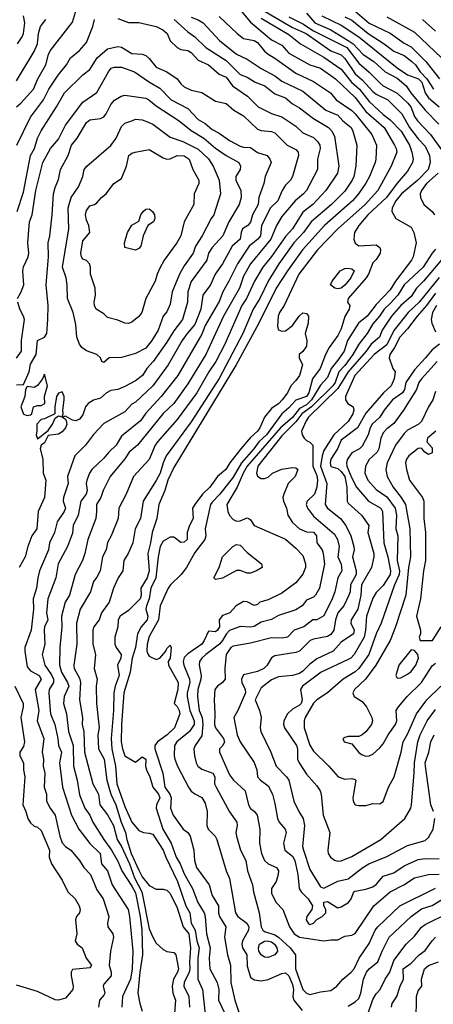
# Model space of a CAD drawing. Header units: metres. Extents: x -46681 to -43747, y -240911 to -237677.
# Tile 164 of 256: x -46425 to -46366, y -239557 to -239416. Entities that reach past the tile are written whole.
import ezdxf

# ---------------------------------------------------------------- set-up
doc = ezdxf.new("R2010")
doc.units = ezdxf.units.M
doc.layers.add('CONTOUR_INDEX', color=1, linetype='Continuous')
doc.layers.add('CONTOUR_INTER', color=3, linetype='Continuous')

msp = doc.modelspace()

# ---------------------------------------------------------------- linework, layer by layer
at = {"layer": 'CONTOUR_INDEX'}
for points, elevation in [([(-46425.48, -239419.52), (-46424.82, -239418.52), (-46424.64, -239418.02), (-46424.45, -239416.52), (-46424.61, -239415.52)], 110), ([(-46396.6, -239415.6), (-46394.04, -239418.02), (-46393.1, -239418.76), (-46391.6, -239419.05), (-46391.1, -239419.33), (-46390.1, -239420.58), (-46389.6, -239420.99), (-46388.6, -239421.55), (-46385.6, -239423.69), (-46383.1, -239424.91), (-46380.67, -239426.52), (-46379.86, -239427.52), (-46377.6, -239429.07), (-46377.1, -239429.55), (-46374.73, -239432.52), (-46374.05, -239434.02), (-46374.14, -239436.02), (-46374.27, -239436.52), (-46375.05, -239438.52), (-46375.6, -239439.49), (-46376.64, -239441.02), (-46377.52, -239442.02), (-46381.49, -239445.52), (-46384.65, -239449.02), (-46386.79, -239452.02), (-46388.42, -239454.52), (-46390.9, -239459.52), (-46394.15, -239465.52), (-46403.1, -239480.23), (-46403.94, -239482.02), (-46404.4, -239483.52), (-46405.23, -239485.52), (-46405.51, -239487.52), (-46406.18, -239489.52), (-46406.41, -239491.02), (-46406.82, -239492.52), (-46406.61, -239495.02), (-46406.89, -239496.02), (-46407.79, -239497.52), (-46407.77, -239498.52), (-46407.93, -239499.02), (-46409.6, -239500.68), (-46410.75, -239501.52), (-46411.06, -239502.02), (-46411.1, -239503.04), (-46411.54, -239504.52), (-46411.52, -239505.52), (-46411.35, -239506.02), (-46410.61, -239507.02), (-46410.69, -239507.52), (-46411.17, -239508.52), (-46410.94, -239510.02), (-46411.5, -239511.52), (-46411.69, -239512.52), (-46411.72, -239515.02), (-46412.05, -239519.02), (-46411.96, -239520.52), (-46411.44, -239523.02), (-46411.25, -239525.52), (-46410.1, -239528.78), (-46409.1, -239531.02), (-46408.1, -239532.2), (-46407.42, -239532.52), (-46406.6, -239532.58), (-46406.1, -239532.75), (-46404.6, -239535.02), (-46404.25, -239536.02), (-46402.56, -239539.52), (-46401.35, -239543.02), (-46400.8, -239544.02), (-46400.6, -239545.52), (-46400.04, -239546.52), (-46399.78, -239548.02), (-46399.44, -239549.02), (-46399.67, -239550.52), (-46399.67, -239553.52), (-46399, -239555.02), (-46398.59, -239558.52)], 110), ([(-46384.1, -239415.11), (-46382.89, -239416.52), (-46380.6, -239417.52), (-46378.1, -239419.04), (-46377.42, -239419.52), (-46375.98, -239421.02), (-46374.44, -239422.02), (-46372.81, -239423.52), (-46371.1, -239424.44), (-46369.79, -239425.52), (-46369.16, -239426.52), (-46367.1, -239429.01), (-46365.15, -239431.02)], 105), ([(-46367.49, -239416.02), (-46365.6, -239417.68)], 100), ([(-46425.47, -239456.02), (-46424.93, -239455.02), (-46424.58, -239454.02), (-46424.7, -239452.02), (-46424.6, -239451.47), (-46423.94, -239450.02), (-46423.84, -239449.52), (-46424.01, -239448.02), (-46423.76, -239445.02), (-46423.36, -239444.02), (-46422.86, -239440.52), (-46421.84, -239436.52), (-46420.77, -239434.52), (-46419.6, -239433.17), (-46418.6, -239431.16), (-46416.1, -239427.88), (-46414.1, -239426.47), (-46412.46, -239423.52), (-46412.06, -239423.02)], 115), ([(-46412.06, -239423.02), (-46411.6, -239422.83), (-46410.6, -239422.83), (-46408.7, -239423.52), (-46406.58, -239425.02), (-46405.1, -239425.86), (-46403.45, -239427.52), (-46401.1, -239428.79), (-46399.6, -239430.35), (-46398.6, -239430.94), (-46397.6, -239431.79), (-46396.6, -239432.29), (-46395.1, -239433.36), (-46393.6, -239434.15), (-46393.1, -239434.31), (-46392.1, -239434.36), (-46391.1, -239435.08), (-46389.71, -239435.52), (-46389.33, -239436.02), (-46389.17, -239436.52), (-46390, -239438.52), (-46390.21, -239439.52), (-46390.89, -239441.52), (-46391.02, -239442.52), (-46391.8, -239444.02), (-46392.1, -239445.05), (-46392.5, -239445.52), (-46393.23, -239446.02), (-46393.44, -239446.52), (-46393.58, -239447.52), (-46394.75, -239448.52), (-46396.11, -239451.02), (-46397.17, -239452.52), (-46397.82, -239454.02), (-46398.95, -239455.52), (-46399.24, -239457.52), (-46400.1, -239459.74), (-46401.2, -239461.02), (-46401.89, -239462.02), (-46403.89, -239465.52), (-46406.1, -239468.5), (-46408.6, -239470.86), (-46409.1, -239471.15), (-46410.1, -239472.24), (-46413.1, -239473.91), (-46414.6, -239475.47), (-46415.76, -239477.02), (-46417.25, -239478.52), (-46418.32, -239481.52), (-46418.22, -239482.52), (-46418.87, -239484.52), (-46418.93, -239485.02), (-46418.62, -239486.02), (-46418.78, -239486.52), (-46419.82, -239488.02), (-46420.2, -239489.52), (-46420.88, -239491.02), (-46421.03, -239492.02), (-46422.31, -239495.02), (-46422.58, -239496.02), (-46422.76, -239497.52), (-46423.22, -239499.02), (-46423.2, -239500.52), (-46423.51, -239503.52), (-46424.42, -239506.02), (-46424.45, -239506.52), (-46424.1, -239508.79), (-46423.6, -239509.33), (-46422.38, -239510.02), (-46422.07, -239510.52), (-46422.95, -239512.02), (-46422.41, -239515.02), (-46422.65, -239516.52), (-46421.7, -239519.02), (-46421.95, -239521.02), (-46421.75, -239522.02), (-46421.81, -239523.02), (-46421.55, -239524.02), (-46421.66, -239526.02), (-46421.32, -239527.02), (-46421.32, -239528.02), (-46420.8, -239529.02), (-46420.09, -239530.02), (-46419.43, -239533.02), (-46419.1, -239534.01), (-46418.6, -239534.52), (-46417.83, -239535.02), (-46416.59, -239536.52), (-46415.99, -239537.52), (-46415, -239538.52), (-46414.1, -239540.71), (-46413.22, -239542.02), (-46412.41, -239544.52), (-46412.61, -239545.52), (-46412.53, -239546.02), (-46411.84, -239547.02), (-46411.72, -239547.52), (-46412.18, -239549.52), (-46412.33, -239551.52), (-46412.06, -239552.52), (-46412.06, -239553.02), (-46413.1, -239554.24), (-46413.21, -239554.52), (-46412.99, -239555.52), (-46413.1, -239555.83), (-46413.71, -239556.52), (-46413.89, -239557.52)], 115), ([(-46363.96, -239449.52), (-46367.33, -239453.52), (-46368.32, -239454.52), (-46369.1, -239455.73), (-46370.6, -239457), (-46371.93, -239458.52), (-46373.25, -239460.52), (-46373.62, -239461.52), (-46374.82, -239462.52), (-46375.52, -239463.52), (-46378.13, -239466.52), (-46379.6, -239468.89), (-46383.78, -239473.02), (-46384.15, -239473.52), (-46384.78, -239475.02), (-46384.71, -239475.52), (-46384.44, -239476.02), (-46384.1, -239476.36), (-46383.6, -239476.57), (-46383.2, -239477.02), (-46383.18, -239480.02), (-46382.6, -239481.34), (-46382.5, -239482.02), (-46382.59, -239483.02), (-46382.96, -239484.02), (-46383.99, -239485.02), (-46384.14, -239485.52), (-46383.96, -239486.02), (-46383.1, -239487.2), (-46380.1, -239489.76), (-46379.67, -239490.52), (-46379.41, -239491.52), (-46379.59, -239493.02), (-46379.1, -239494.08), (-46379.05, -239495.02), (-46379.61, -239496.02), (-46380.04, -239498.02), (-46380.42, -239499.02), (-46381.6, -239501.47), (-46382.6, -239502.02), (-46383.19, -239502.02), (-46384.46, -239503.02), (-46385.87, -239503.52), (-46386.83, -239504.52), (-46387.6, -239504.68), (-46389.1, -239504.6), (-46392.1, -239505.4), (-46394.6, -239505.79), (-46394.94, -239506.02), (-46395.58, -239507.02), (-46395.77, -239509.02), (-46395.75, -239510.52), (-46396.13, -239511.02), (-46396.85, -239511.52), (-46397.2, -239512.02), (-46397.31, -239513.52), (-46397.2, -239515.52), (-46397.28, -239517.02), (-46397.14, -239517.52), (-46395.98, -239519.02), (-46395.85, -239519.52), (-46396.08, -239520.02), (-46396.54, -239520.52), (-46396.57, -239521.02), (-46395.1, -239524.25), (-46394.52, -239525.02), (-46392.85, -239526.52), (-46392.39, -239528.52), (-46392.1, -239529.08), (-46391.53, -239529.52), (-46391.17, -239530.02), (-46390.76, -239532.02), (-46390.81, -239534.02), (-46390.53, -239535.52), (-46390.08, -239536.52), (-46389.6, -239537.01), (-46388.39, -239537.52), (-46388.12, -239538.02), (-46388.14, -239538.52), (-46388.44, -239539.52), (-46389.09, -239540.52), (-46389.1, -239541.23), (-46388.45, -239542.52), (-46387.48, -239543.52), (-46386.5, -239546.02), (-46385.83, -239547.02), (-46385.1, -239547.48), (-46381.6, -239548.02), (-46380.6, -239547.87), (-46379.6, -239547.9), (-46378.6, -239547.38), (-46377.6, -239547.22), (-46377.1, -239546.97), (-46374.45, -239543.02), (-46372.1, -239541.01), (-46370.13, -239540.02), (-46368.6, -239538.99), (-46366.6, -239538.51), (-46365.1, -239538.46)], 105), ([(-46425.6, -239464.54), (-46424.92, -239463.52), (-46424.9, -239462.02), (-46424.49, -239459.02), (-46424.6, -239458.52), (-46425.12, -239457.52), (-46425.44, -239456.52)], 115), ([(-46365.6, -239469.33), (-46365.97, -239470.52), (-46366.63, -239471.52), (-46367.6, -239473.62), (-46368.1, -239474.05), (-46369.6, -239474.84), (-46370.1, -239475.32), (-46371.36, -239477.02), (-46372.52, -239479.52), (-46372.73, -239480.52), (-46372.55, -239481.52), (-46371.68, -239483.02), (-46370.52, -239484.52), (-46369.93, -239485.52), (-46369.29, -239489.02), (-46369.2, -239493.02), (-46369.5, -239494.52), (-46369.85, -239498.52), (-46371.33, -239503.02), (-46372.1, -239505.02), (-46374.16, -239508.52), (-46375.64, -239510.52), (-46377.19, -239512.02), (-46377.45, -239512.52), (-46377.28, -239513.02), (-46376.1, -239513.75), (-46375.51, -239514.52), (-46374.72, -239516.02), (-46374.64, -239516.52), (-46374.76, -239517.02), (-46375.6, -239518.08), (-46376.1, -239518.5), (-46376.6, -239518.75), (-46378.1, -239518.75), (-46378.6, -239518.89), (-46378.9, -239519.02), (-46378.71, -239519.52), (-46377.6, -239519.81), (-46376.6, -239521.05), (-46376.1, -239521.39), (-46375.6, -239521.55), (-46375.1, -239521.53), (-46374.6, -239521.29), (-46373.6, -239520.37), (-46373.1, -239519.82), (-46372.39, -239518.52), (-46371.32, -239517.02), (-46371.16, -239516.52), (-46371.24, -239515.02), (-46370.93, -239514.52), (-46369.66, -239513.02), (-46367.64, -239511.02), (-46366.1, -239508.65), (-46365.6, -239508.25)], 100), ([(-46368.39, -239559.52), (-46368.33, -239556.02), (-46368.1, -239555.2), (-46367.56, -239554.52), (-46367.6, -239553.52), (-46367.18, -239552.02), (-46366.6, -239551.56), (-46365.2, -239551.02)], 110)]:
    msp.add_lwpolyline(points, dxfattribs=dict(at, elevation=elevation))
at = {"layer": 'CONTOUR_INTER'}
for points, elevation in [([(-46425.61, -239428.52), (-46424.98, -239428.02), (-46423.2, -239426.02), (-46422.57, -239424.52), (-46421.44, -239422.52), (-46421.06, -239421.02), (-46420.78, -239420.52), (-46417.6, -239416.39), (-46416.88, -239414.02)], 112), ([(-46393.6, -239414.65), (-46392.1, -239416.42), (-46389.1, -239418.95), (-46387.6, -239419.71), (-46386.6, -239420.83), (-46383.6, -239422.54), (-46382.09, -239423.02), (-46379.93, -239424.52), (-46377.1, -239427.2), (-46375.6, -239429.19), (-46372.97, -239431.52), (-46371.46, -239434.02), (-46371.23, -239434.52), (-46371.17, -239435.02), (-46371.96, -239437.02), (-46373.89, -239440.52), (-46375.67, -239442.52), (-46379.61, -239446.02), (-46382.52, -239449.02), (-46385.18, -239452.52), (-46387.3, -239457.02), (-46387.97, -239458.02), (-46388.15, -239458.52), (-46388.24, -239460.02), (-46388.1, -239460.47), (-46387.6, -239460.69), (-46387.1, -239460.63), (-46386.1, -239459.89), (-46385.14, -239458.52), (-46384.6, -239458.07), (-46384.1, -239458.13), (-46383.8, -239458.52), (-46383.86, -239459.52), (-46384.28, -239461.02), (-46384.05, -239462.02), (-46384.1, -239462.85), (-46384.6, -239463.61), (-46385.14, -239464.02), (-46385.15, -239464.52), (-46384.68, -239465.52), (-46385.11, -239467.02), (-46385.6, -239467.75), (-46386.33, -239468.52), (-46386.83, -239469.52), (-46387.55, -239470.52), (-46388.03, -239471.02), (-46389.1, -239471.76), (-46390.1, -239473.02), (-46390.76, -239474.52), (-46391.1, -239475.01), (-46392.1, -239475.9), (-46393.49, -239477.52), (-46395.06, -239479.52), (-46395.65, -239480.52), (-46396.82, -239481.52), (-46397.95, -239483.02), (-46398.96, -239484.02), (-46400.1, -239485.52), (-46400.43, -239486.02), (-46400.33, -239487.52), (-46400.86, -239488.52), (-46401.18, -239489.52), (-46401.16, -239490.52), (-46401.6, -239490.91), (-46402.1, -239490.94), (-46403.1, -239490.2), (-46403.6, -239490.17), (-46404.6, -239490.75), (-46405.03, -239491.52), (-46405.33, -239493.02), (-46405.67, -239496.02), (-46406.36, -239497.52), (-46406.63, -239499.02), (-46407, -239500.02), (-46407.08, -239500.52), (-46406.81, -239501.52), (-46406.91, -239502.02), (-46407.76, -239503.02), (-46408.3, -239504.02), (-46408.58, -239506.02), (-46409.05, -239507.52), (-46409.32, -239509.52), (-46410.26, -239512.52), (-46410.6, -239517.02), (-46410.61, -239519.52), (-46410.44, -239520.52), (-46410.1, -239521.51), (-46408.6, -239522.42), (-46407.6, -239521.65), (-46407.1, -239521.98), (-46407.14, -239523.02), (-46407.02, -239523.52), (-46406.51, -239524.52), (-46406.09, -239526.02), (-46405.28, -239527.02), (-46405.1, -239527.52), (-46405.55, -239528.52), (-46405.61, -239529.02), (-46404.66, -239532.02), (-46403.46, -239534.02), (-46402.75, -239536.02), (-46402.18, -239537.02), (-46401.6, -239538.43), (-46400.4, -239540.52), (-46399.66, -239542.52), (-46398.74, -239544.02), (-46398.61, -239544.52), (-46398.43, -239547.02), (-46397.88, -239549.02), (-46398.02, -239550.52), (-46397.93, -239552.02), (-46396.89, -239554.02), (-46396.66, -239555.02), (-46396.7, -239556.52), (-46395.74, -239558.52)], 109), ([(-46390.56, -239414.52), (-46386.1, -239417.18), (-46384.14, -239418.02), (-46380.6, -239420.49), (-46379.1, -239421.1), (-46378.6, -239421.6), (-46377.1, -239423.79), (-46376.1, -239424.67), (-46374.6, -239426.32), (-46374.1, -239426.71), (-46372.46, -239427.52), (-46370.44, -239429.52), (-46369.35, -239431.52), (-46368.1, -239433.14), (-46367.1, -239434.17), (-46366.45, -239435.52), (-46366.37, -239436.52), (-46366.64, -239437.52), (-46368.13, -239439.02), (-46370.46, -239441.02), (-46371.27, -239442.02), (-46371.8, -239443.02), (-46371.85, -239443.52), (-46371.3, -239444.52), (-46369.1, -239445.8), (-46368.7, -239446.52), (-46368.39, -239448.02), (-46368.8, -239450.02), (-46369.07, -239450.52), (-46371.34, -239453.52), (-46372.1, -239454.77), (-46374.1, -239456.88), (-46375.41, -239458.52), (-46376.62, -239459.52), (-46378.21, -239462.02), (-46378.71, -239463.52), (-46379.6, -239464.85), (-46380.57, -239466.02), (-46381.1, -239467.3), (-46382.1, -239468.42), (-46383.37, -239470.52), (-46384.1, -239471.22), (-46385.1, -239471.74), (-46386.1, -239473.06), (-46387.81, -239474.52), (-46392.58, -239480.02), (-46393.16, -239481.02), (-46394.01, -239483.02), (-46395.48, -239485.52), (-46395.35, -239486.52), (-46395.1, -239487.08), (-46394.6, -239487.66), (-46394.1, -239487.89), (-46393.6, -239487.83), (-46392.6, -239487.44), (-46392.36, -239487.52), (-46392.1, -239487.72), (-46391.6, -239488.52), (-46387.1, -239490.47), (-46385.6, -239491.76), (-46384.6, -239492.83), (-46384.22, -239494.02), (-46384.23, -239494.52), (-46384.6, -239495.5), (-46385.6, -239496.72), (-46387.6, -239498.24), (-46389.6, -239499.16), (-46390.75, -239499.52), (-46391.1, -239499.82), (-46391.6, -239499.99), (-46392.6, -239499.45), (-46393.1, -239499.39), (-46394.14, -239500.02), (-46395.07, -239501.02), (-46396.1, -239501.41), (-46396.6, -239502.02), (-46396.54, -239503.02), (-46396.81, -239503.52), (-46397.1, -239503.75), (-46398.1, -239503.68), (-46398.72, -239505.02), (-46399.1, -239505.5), (-46401.1, -239506.91), (-46401.6, -239507.45), (-46401.76, -239508.02), (-46401.67, -239508.52), (-46400.82, -239510.52), (-46400.79, -239511.02), (-46401.18, -239512.52), (-46401.2, -239513.02), (-46400.79, -239515.02), (-46400.18, -239516.52), (-46400.17, -239517.02), (-46400.82, -239518.02), (-46402.66, -239519.52), (-46402.97, -239520.02), (-46403.03, -239521.52), (-46402.94, -239522.02), (-46402.58, -239523.02), (-46401, -239526.02), (-46400.6, -239526.59), (-46400.1, -239526.97), (-46399.1, -239527.48), (-46398.6, -239528.31), (-46398.33, -239529.52), (-46398.34, -239531.52), (-46398.15, -239532.02), (-46397.18, -239533.02), (-46396.94, -239533.52), (-46395.6, -239537.98), (-46395.1, -239539.12), (-46394.27, -239544.02), (-46393.9, -239544.52), (-46392.64, -239545.52), (-46392.36, -239546.02), (-46392.4, -239546.52), (-46393.23, -239548.02), (-46393.36, -239548.52), (-46393.24, -239549.02), (-46392.61, -239550.02), (-46392.6, -239551.68), (-46392.1, -239553.23), (-46391.6, -239553.61), (-46390.6, -239553.77), (-46389.6, -239553.56), (-46387.6, -239552.71), (-46387.1, -239552.63), (-46386.6, -239553.06), (-46386.1, -239554.28), (-46385.96, -239555.02), (-46386.04, -239556.02), (-46385.89, -239556.52), (-46384.71, -239558.02)], 107), ([(-46425.6, -239424.8), (-46423.1, -239420.6), (-46422.63, -239419.52), (-46422.49, -239418.02), (-46422.2, -239417.02), (-46421.41, -239416.02)], 111), ([(-46425.55, -239434.02), (-46423.63, -239430.02), (-46421.76, -239427.52), (-46420.98, -239426.02), (-46419.67, -239424.02), (-46418.47, -239422.52), (-46417.91, -239421.52), (-46416.6, -239420.46), (-46415.6, -239419.3), (-46414.71, -239417.02), (-46414.46, -239416.02)], 113), ([(-46411.1, -239415.89), (-46409.6, -239416.43), (-46408.1, -239416.43), (-46405.6, -239417.04), (-46404.68, -239417.52), (-46404.05, -239418.02), (-46403.6, -239419.1), (-46402.61, -239420.02), (-46402.1, -239420.32), (-46401.1, -239420.46), (-46400.6, -239420.75), (-46399.6, -239421.84), (-46398.13, -239422.52), (-46396.6, -239423.87), (-46395.6, -239424.3), (-46394.68, -239425.52), (-46392.52, -239427.02), (-46391.02, -239428.52), (-46389.1, -239429.47), (-46387.6, -239429.99), (-46385.6, -239431.31), (-46384.6, -239432.26), (-46383.1, -239432.94), (-46382.51, -239433.52), (-46382.19, -239434.02), (-46382.12, -239434.52), (-46382.53, -239436.02), (-46382.52, -239437.52), (-46384.1, -239440.52), (-46384.51, -239441.02), (-46385.7, -239442.02), (-46387.6, -239444.25), (-46388.37, -239445.52), (-46389.18, -239447.52), (-46392.09, -239451.02), (-46393.1, -239452.79), (-46393.69, -239454.52), (-46395.97, -239458.52), (-46398.5, -239464.02), (-46401.1, -239468.21), (-46403.1, -239471.02), (-46404.6, -239472.49), (-46408.29, -239477.02), (-46409.49, -239478.02), (-46410.1, -239478.95), (-46412.19, -239481.52), (-46413.23, -239483.52), (-46413.55, -239484.52), (-46414.17, -239485.52), (-46414.14, -239486.52), (-46414.27, -239487.52), (-46415.4, -239490.52), (-46415.81, -239492.52), (-46416.17, -239493.52), (-46417.2, -239495.52), (-46418.02, -239498.52), (-46418.64, -239499.52), (-46419.16, -239501.52), (-46419.11, -239503.02), (-46419.41, -239506.02), (-46419.44, -239508.52), (-46419.19, -239509.52), (-46418.3, -239511.02), (-46418.12, -239511.52), (-46418.81, -239513.02), (-46418.87, -239514.02), (-46418.48, -239515.52), (-46418.15, -239518.02), (-46417.51, -239520.02), (-46417.44, -239523.02), (-46416.94, -239525.02), (-46416.6, -239527.09), (-46415.84, -239529.02), (-46415.13, -239530.02), (-46414.67, -239531.02), (-46413.13, -239533.52), (-46412, -239535.02), (-46411.1, -239536.63), (-46410.52, -239538.02), (-46409.1, -239540.19), (-46408.6, -239541.16), (-46407.89, -239544.52), (-46407.66, -239546.52), (-46407.57, -239550.02), (-46407.95, -239552.52), (-46408.22, -239555.52), (-46407.96, -239557.02), (-46407.6, -239558.12)], 113), ([(-46403.03, -239416.02), (-46401.1, -239417.77), (-46400.1, -239418.52), (-46398.49, -239420.02), (-46395.6, -239421.91), (-46393.6, -239423.92), (-46392.6, -239424.29), (-46391.42, -239425.02), (-46390.04, -239425.52), (-46388.6, -239426.68), (-46387.1, -239427.23), (-46386.1, -239428.09), (-46385.1, -239428.67), (-46383.1, -239430.19), (-46380.93, -239431.52), (-46380.44, -239432.02), (-46380.1, -239432.73), (-46379.48, -239437.02), (-46379.67, -239438.02), (-46381.31, -239440.52), (-46383.18, -239442.52), (-46384.6, -239443.61), (-46386.1, -239446.02), (-46387.1, -239447.11), (-46389.1, -239449.97), (-46390.35, -239451.52), (-46391.54, -239453.52), (-46392.68, -239456.02), (-46393.36, -239457.02), (-46395.8, -239462.52), (-46397.06, -239465.02), (-46398.09, -239466.52), (-46399.77, -239469.52), (-46402.6, -239473.35), (-46405.42, -239476.52), (-46405.74, -239477.02), (-46406.6, -239479.08), (-46408.86, -239481.52), (-46409.91, -239484.02), (-46410.97, -239486.02), (-46411.06, -239487.52), (-46412.04, -239490.02), (-46412.6, -239490.98), (-46412.8, -239492.02), (-46413.28, -239493.02), (-46413.65, -239495.02), (-46414.1, -239495.94), (-46414.6, -239496.56), (-46415.02, -239498.02), (-46416.48, -239500.52), (-46417.04, -239502.52), (-46416.98, -239505.52), (-46417.42, -239508.52), (-46417.34, -239509.02), (-46416.6, -239510.41), (-46416.45, -239511.02), (-46416.61, -239513.52), (-46416.19, -239516.02), (-46416.21, -239517.02), (-46415.98, -239518.02), (-46415.88, -239521.02), (-46414.7, -239525.52), (-46413.89, -239527.02), (-46413.67, -239528.52), (-46412.6, -239529.99), (-46411.73, -239531.52), (-46411.18, -239533.52), (-46410.6, -239534.51), (-46409.45, -239537.02), (-46408.74, -239539.02), (-46407.66, -239541.02), (-46406.6, -239546.29), (-46406.1, -239547.52), (-46405.6, -239548.34), (-46404.6, -239549.28), (-46404.1, -239549.55), (-46403.1, -239549.71), (-46402.78, -239550.02), (-46402.43, -239552.02), (-46402.55, -239552.52), (-46403.12, -239553.52), (-46403.33, -239554.52), (-46403.22, -239555.52), (-46402.83, -239556.52), (-46403.04, -239559.02)], 112), ([(-46400.6, -239415.68), (-46399.6, -239416.09), (-46398.9, -239416.52), (-46396.53, -239419.02), (-46394.1, -239420.97), (-46392.6, -239421.73), (-46390.6, -239423.04), (-46388.6, -239424.11), (-46387.6, -239424.84), (-46384.6, -239426.27), (-46381.3, -239429.02), (-46379.6, -239429.75), (-46378.88, -239430.52), (-46377.69, -239431.52), (-46377.44, -239432.02), (-46376.9, -239434.02), (-46377.03, -239437.02), (-46377.31, -239438.52), (-46377.55, -239439.02), (-46378.6, -239440.61), (-46380.52, -239442.52), (-46383.44, -239445.02), (-46384.5, -239446.52), (-46385.9, -239448.02), (-46388.04, -239451.02), (-46389.58, -239453.52), (-46390.78, -239456.02), (-46391.71, -239457.52), (-46393.21, -239461.02), (-46396.6, -239467.45), (-46400.6, -239473.65), (-46404.17, -239478.52), (-46404.63, -239479.52), (-46405.06, -239481.02), (-46405.6, -239482.09), (-46407.47, -239485.02), (-46407.88, -239487.52), (-46408.64, -239489.02), (-46408.98, -239491.02), (-46409.64, -239492.52), (-46410.27, -239493.52), (-46410.4, -239495.02), (-46411.04, -239496.02), (-46411.75, -239497.52), (-46412.37, -239499.52), (-46413.43, -239501.02), (-46413.77, -239502.02), (-46414.54, -239503.02), (-46414.7, -239503.52), (-46414.7, -239505.52), (-46414.29, -239507.02), (-46414.48, -239509.02), (-46414.08, -239510.52), (-46414.2, -239511.52), (-46414.18, -239514.02), (-46413.8, -239517.52), (-46413.97, -239518.52), (-46413.87, -239520.52), (-46413.05, -239522.02), (-46412.67, -239525.02), (-46412.09, -239527.02), (-46411.4, -239528.52), (-46410.61, -239531.02), (-46409.99, -239532.52), (-46409.82, -239533.52), (-46409.19, -239535.52), (-46408.1, -239537.91), (-46407.6, -239538.85), (-46406.6, -239540.09), (-46405.6, -239540.63), (-46404.6, -239540.63), (-46404.1, -239540.76), (-46403.6, -239541.23), (-46402.6, -239543.32), (-46401.76, -239546.02), (-46400.93, -239547.02), (-46400.68, -239549.02), (-46400.84, -239551.02), (-46400.8, -239552.02), (-46400.87, -239552.52), (-46401.62, -239554.02), (-46401.67, -239554.52), (-46400.93, -239556.02), (-46400.85, -239557.52)], 111), ([(-46390.6, -239415.82), (-46386.6, -239418.15), (-46384.93, -239419.52), (-46381.6, -239421.42), (-46379.1, -239423.12), (-46377.66, -239425.02), (-46376.52, -239426.02), (-46375.1, -239427.75), (-46373.1, -239429.64), (-46372.1, -239430.42), (-46370.55, -239432.02), (-46369.34, -239434.02), (-46369, -239435.02), (-46368.83, -239436.02), (-46368.89, -239436.52), (-46369.6, -239437.76), (-46371.1, -239439.47), (-46372.64, -239441.52), (-46375.32, -239444.02), (-46376.59, -239445.52), (-46377.22, -239446.52), (-46377.3, -239447.52), (-46377.1, -239448.08), (-46376.6, -239448.44), (-46374.1, -239448.32), (-46373.6, -239448.71), (-46373.47, -239449.02), (-46373.56, -239449.52), (-46374.1, -239450.4), (-46374.6, -239450.89), (-46375.21, -239452.52), (-46375.53, -239453.02), (-46378.13, -239456.02), (-46378.22, -239456.52), (-46377.87, -239457.02), (-46377.98, -239457.52), (-46378.6, -239458.58), (-46379.1, -239460.32), (-46379.6, -239461.3), (-46380.82, -239463.02), (-46381.37, -239464.02), (-46382.15, -239466.02), (-46383.21, -239467.52), (-46383.75, -239469.52), (-46384.1, -239470.05), (-46385.6, -239470.58), (-46386.6, -239471.65), (-46387.63, -239472.52), (-46389.8, -239475.52), (-46390.93, -239476.52), (-46391.62, -239477.52), (-46393.39, -239479.52), (-46394.6, -239481.59), (-46396.49, -239484.02), (-46397.6, -239485.16), (-46397.82, -239485.52), (-46398.6, -239488.99), (-46398.51, -239490.02), (-46398.67, -239490.52), (-46400.1, -239492.41), (-46401.28, -239494.52), (-46402.05, -239495.52), (-46403.58, -239497.02), (-46403.92, -239497.52), (-46405.04, -239500.02), (-46405.27, -239502.02), (-46406.6, -239504.42), (-46406.89, -239505.52), (-46406.97, -239506.52), (-46406.76, -239507.02), (-46406.6, -239507.22), (-46405.6, -239507.72), (-46405.08, -239507.52), (-46404.23, -239506.52), (-46404.1, -239506.14), (-46403.6, -239505.66), (-46403.48, -239506.02), (-46403.59, -239507.52), (-46403.92, -239508.02), (-46403.83, -239508.52), (-46402.48, -239511.02), (-46402.5, -239512.02), (-46403.05, -239514.02), (-46402.6, -239514.47), (-46402.32, -239515.02), (-46402.25, -239515.52), (-46402.97, -239517.52), (-46404.04, -239518.52), (-46405.44, -239519.52), (-46405.83, -239520.02), (-46405.82, -239520.52), (-46404.66, -239524.02), (-46404.38, -239526.02), (-46403.65, -239527.02), (-46403.46, -239527.52), (-46403.57, -239529.02), (-46403.2, -239530.02), (-46401.73, -239532.02), (-46401.06, -239532.52), (-46400.74, -239533.02), (-46400.22, -239535.02), (-46400.14, -239536.52), (-46399.85, -239537.52), (-46398.04, -239540.02), (-46397.59, -239541.52), (-46396.68, -239543.02), (-46396.67, -239544.02), (-46396.54, -239544.52), (-46395.65, -239546.02), (-46395.81, -239547.52), (-46395.4, -239550.02), (-46394.99, -239551.52), (-46394.92, -239554.02), (-46394.34, -239556.52), (-46393.7, -239558.52)], 108), ([(-46386.6, -239415.62), (-46384.6, -239416.64), (-46383.1, -239417.65), (-46378.29, -239420.02), (-46376.6, -239422.29), (-46375.1, -239423.57), (-46373.6, -239425.12), (-46373.1, -239425.53), (-46371.1, -239426.56), (-46369.59, -239428.02), (-46369.16, -239428.52), (-46368.6, -239429.92), (-46368.2, -239430.52), (-46366.33, -239432.52), (-46364.53, -239435.02)], 106), ([(-46381.88, -239415.52), (-46379.1, -239416.84), (-46376.6, -239418.51), (-46371.1, -239422.97), (-46369.6, -239423.93), (-46368.05, -239424.52), (-46367.55, -239425.02), (-46367.08, -239426.52), (-46366.6, -239427.24), (-46365.1, -239428.53)], 104), ([(-46378.6, -239415.63), (-46377.6, -239416.11), (-46375.27, -239418.02), (-46372.95, -239419.52), (-46371.6, -239420.58), (-46370.1, -239421.2), (-46369, -239422.02), (-46368.47, -239422.52), (-46367.82, -239423.52), (-46366.84, -239424.52), (-46365.88, -239426.02)], 103), ([(-46377.1, -239414.82), (-46375.1, -239416.54), (-46372.1, -239417.96), (-46370.1, -239419.42), (-46369.1, -239419.95), (-46367.01, -239422.02), (-46365.02, -239424.52)], 102), ([(-46372.6, -239415.63), (-46368.6, -239417.82), (-46364.76, -239421.52)], 101), ([(-46425.51, -239443.52), (-46424.6, -239440.75), (-46423.61, -239435.52), (-46423.03, -239434.52), (-46422.62, -239433.02), (-46422.1, -239431.96), (-46419.87, -239428.52), (-46418.74, -239426.52), (-46416.1, -239423.97), (-46415.1, -239423.21), (-46414.06, -239421.52), (-46412.6, -239420.25), (-46411.73, -239420.02)], 114), ([(-46411.73, -239420.02), (-46411.1, -239419.88), (-46410.6, -239419.97), (-46409.1, -239420.91), (-46407.6, -239421), (-46407.1, -239421.18), (-46406.6, -239421.59), (-46405.6, -239422.85), (-46404.1, -239423.52), (-46402.6, -239424.51), (-46402.1, -239425.22), (-46401.6, -239425.66), (-46400.6, -239426.15), (-46399.1, -239426.49), (-46397.1, -239427.72), (-46395.6, -239428.08), (-46394.48, -239429.02), (-46393.1, -239429.81), (-46391.1, -239431.75), (-46390.6, -239431.91), (-46389.1, -239432.06), (-46388.6, -239432.28), (-46386.84, -239434.02), (-46385.6, -239434.65), (-46385.28, -239435.02), (-46385.21, -239435.52), (-46386.11, -239438.52), (-46386.36, -239439.02), (-46387.1, -239439.77), (-46387.59, -239440.52), (-46388.17, -239442.02), (-46389.24, -239443.02), (-46390.54, -239445.52), (-46390.68, -239447.02), (-46391.06, -239447.52), (-46392.3, -239448.52), (-46393.99, -239451.02), (-46395.19, -239453.52), (-46396.06, -239455.02), (-46396.6, -239456.45), (-46398.6, -239459.85), (-46399.1, -239461.12), (-46402.52, -239467.02), (-46404.9, -239470.02), (-46407.1, -239472.41), (-46407.87, -239473.52), (-46410.6, -239475.72), (-46411.36, -239477.02), (-46412.4, -239478.02), (-46413.1, -239478.89), (-46414.84, -239480.52), (-46415.17, -239481.02), (-46415.56, -239482.02), (-46415.63, -239482.52), (-46415.49, -239483.52), (-46415.62, -239484.02), (-46416.43, -239485.02), (-46416.77, -239487.02), (-46417.5, -239488.52), (-46417.6, -239489.64), (-46418.33, -239491.52), (-46419.67, -239494.02), (-46419.97, -239496.02), (-46421.13, -239499.02), (-46421.32, -239501.02), (-46421.14, -239502.02), (-46421.59, -239503.02), (-46421.67, -239503.52), (-46421.58, -239505.52), (-46421.94, -239507.02), (-46421.58, -239508.52), (-46420.6, -239509.93), (-46420.33, -239510.52), (-46420.34, -239511.02), (-46420.93, -239512.02), (-46421.01, -239512.52), (-46420.82, -239515.02), (-46420.75, -239515.52), (-46420.15, -239517.02), (-46419.7, -239519.02), (-46419.6, -239520.02), (-46419.18, -239521.02), (-46419.47, -239522.52), (-46419.05, -239526.02), (-46417.72, -239530.02), (-46416.71, -239532.02), (-46415.1, -239534.1), (-46413.62, -239535.52), (-46413.47, -239537.02), (-46412.6, -239538.02), (-46411.92, -239540.02), (-46409.65, -239543.52), (-46409.43, -239544.52), (-46408.94, -239549.52), (-46409.04, -239552.02), (-46409.31, -239553.52), (-46410.44, -239556.02), (-46410.55, -239557.52)], 114), ([(-46425.6, -239468.38), (-46424.6, -239468.31), (-46423.83, -239466.52), (-46423.6, -239465.39), (-46422.82, -239464.02), (-46422.62, -239462.02), (-46421.6, -239461.53), (-46421.29, -239461.02), (-46421.11, -239459.02), (-46421.1, -239457.02), (-46421.37, -239454.02), (-46421.04, -239450.02), (-46421.08, -239448.02), (-46420.84, -239447.02), (-46420.5, -239444.02), (-46420.33, -239441.02), (-46420.1, -239440.11), (-46419.6, -239438.94), (-46419.31, -239437.52), (-46418.22, -239435.52), (-46417.72, -239434.02), (-46416.94, -239433.02), (-46415.6, -239430.8), (-46415.1, -239430.42), (-46413.6, -239430.19), (-46413.1, -239429.96), (-46412.76, -239429.52), (-46412.1, -239428.18), (-46411.6, -239427.57), (-46410.64, -239427.02)], 116), ([(-46410.64, -239427.02), (-46410.1, -239426.88), (-46407.1, -239427.3), (-46406.67, -239427.52), (-46405.6, -239428.4), (-46402.32, -239430.52), (-46400.6, -239431.93), (-46398.81, -239433.02), (-46397.1, -239434.45), (-46395.59, -239435.52), (-46393.8, -239436.52), (-46393.52, -239437.02), (-46393.59, -239437.52), (-46394.21, -239438.52), (-46394.23, -239439.02), (-46393.51, -239440.52), (-46393.45, -239441.52), (-46393.71, -239442.52), (-46395.22, -239445.02), (-46396.07, -239447.02), (-46397.6, -239448.71), (-46398.11, -239449.52), (-46398.35, -239450.52), (-46400.6, -239453.57), (-46401.06, -239455.02), (-46401.11, -239456.52), (-46401.84, -239459.02), (-46403.1, -239460.62), (-46404.1, -239462.27), (-46406.07, -239465.02), (-46406.94, -239466.02), (-46407.57, -239467.02), (-46408.6, -239467.8), (-46410.1, -239468.62), (-46411.1, -239469.05), (-46412.1, -239469.19), (-46412.73, -239469.52), (-46413.6, -239470.27), (-46414.6, -239470.57), (-46415.38, -239471.02), (-46415.76, -239471.52), (-46416.1, -239472.67), (-46416.6, -239473.29), (-46417.1, -239473.51), (-46417.6, -239473.43), (-46418.6, -239472.86), (-46419.04, -239473.02), (-46418.6, -239473.31), (-46418.53, -239473.52), (-46418.42, -239474.02), (-46418.58, -239474.52), (-46419.1, -239475.1), (-46419.6, -239475.43), (-46421.1, -239475.62), (-46421.6, -239476.69), (-46422.1, -239477.02), (-46422.21, -239477.52), (-46421.83, -239479.02), (-46421.81, -239481.02), (-46421.44, -239482.02), (-46421.62, -239484.52), (-46422.5, -239486.52), (-46422.71, -239489.02), (-46423.43, -239490.02), (-46424.01, -239491.52), (-46424.38, -239493.02), (-46425.24, -239494.52)], 116), ([(-46409.09, -239430.52), (-46408.6, -239430.28), (-46407.6, -239430.39), (-46407.1, -239430.57), (-46406.1, -239431.04), (-46403.6, -239432.88), (-46401.8, -239433.52), (-46399.6, -239434.59), (-46398.1, -239435.99), (-46397.47, -239437.02), (-46396.58, -239439.02), (-46396.4, -239441.02), (-46397.37, -239444.02), (-46397.76, -239444.52), (-46399.02, -239447.02), (-46399.99, -239448.52), (-46400.3, -239449.52), (-46401.6, -239451.31), (-46402.28, -239452.52), (-46403.33, -239455.02), (-46403.6, -239456.82), (-46404.1, -239457.91), (-46404.63, -239458.52), (-46405.32, -239460.52), (-46406.22, -239462.02), (-46407.1, -239463.09), (-46408.6, -239463.9), (-46410.6, -239464.44), (-46412.37, -239464.52), (-46413.1, -239465.19), (-46413.39, -239465.02), (-46413.57, -239464.52), (-46414.1, -239464.02), (-46415.6, -239463.49), (-46416.24, -239463.02), (-46416.6, -239462.54), (-46416.98, -239461.52), (-46417.1, -239459.73), (-46417.51, -239458.02), (-46418.3, -239456.02), (-46418.35, -239454.02), (-46418.53, -239453.02), (-46419.02, -239451.52), (-46418.13, -239446.02), (-46418.21, -239443.02), (-46417.79, -239441.52), (-46416.73, -239440.02), (-46416.13, -239438.52), (-46415.92, -239437.52), (-46415.56, -239437.02), (-46412.1, -239434.08), (-46411.35, -239433.02), (-46410.6, -239431.36), (-46410.1, -239430.9), (-46409.09, -239430.52)], 117), ([(-46408.61, -239435.02), (-46406.6, -239434.64), (-46404.6, -239435.86), (-46404.1, -239436.03), (-46403.6, -239435.98), (-46402.6, -239435.49), (-46401.6, -239435.55), (-46400.88, -239436.02), (-46400.39, -239437.52), (-46399.5, -239439.02), (-46399.51, -239439.52), (-46400.18, -239441.02), (-46400.24, -239442.52), (-46401.6, -239445.02), (-46402.1, -239447.02), (-46402.67, -239448.02), (-46404.49, -239450.52), (-46405.1, -239451.65), (-46405.49, -239452.52), (-46405.75, -239453.52), (-46407.09, -239456.02), (-46407.65, -239458.02), (-46408.1, -239458.56), (-46409.1, -239459.39), (-46409.6, -239459.6), (-46410.1, -239459.55), (-46411.1, -239459.08), (-46412.6, -239458.7), (-46413.1, -239458.21), (-46414.2, -239457.52), (-46414.44, -239457.02), (-46414.5, -239456.52), (-46414.31, -239455.52), (-46414.34, -239454.52), (-46415, -239452.52), (-46415, -239451.52), (-46415.15, -239451.02), (-46415.6, -239450.57), (-46416.1, -239450.35), (-46416.32, -239450.02), (-46416.4, -239449.52), (-46416.1, -239447.74), (-46415.13, -239446.52), (-46415.25, -239445.52), (-46415.6, -239444.78), (-46415.75, -239444.02), (-46415.6, -239443.41), (-46415.1, -239442.71), (-46414.46, -239442.52), (-46414.1, -239442.27), (-46413.45, -239441.52), (-46412.77, -239441.02), (-46411.68, -239439.52), (-46410.6, -239438.79), (-46409.86, -239437.02), (-46409.52, -239435.52), (-46409.1, -239435.16), (-46408.61, -239435.02)], 118), ([(-46365.24, -239438.02), (-46366.88, -239439.52), (-46367.6, -239440.52), (-46367.79, -239441.02), (-46367.76, -239441.52), (-46367.27, -239442.52), (-46366.09, -239443.52), (-46365.76, -239444.02)], 106), ([(-46407.47, -239443.52), (-46407.1, -239443.2), (-46406.6, -239443.13), (-46406.14, -239443.52), (-46405.84, -239444.02), (-46405.81, -239444.52), (-46406.02, -239445.02), (-46406.83, -239445.52), (-46407.48, -239447.02), (-46407.83, -239448.52), (-46408.1, -239448.84), (-46408.6, -239449.07), (-46410.1, -239448.69), (-46410.14, -239448.02), (-46409.74, -239446.52), (-46409.1, -239445.49), (-46408.1, -239444.91), (-46407.83, -239444.02), (-46407.47, -239443.52)], 119), ([(-46365.6, -239448.95), (-46366.1, -239449.52), (-46367.4, -239451.52), (-46370.1, -239454.05), (-46371.03, -239455.52), (-46372.1, -239456.73), (-46372.98, -239457.52), (-46373.64, -239458.52), (-46374.6, -239459.64), (-46375.38, -239461.02), (-46376.61, -239462.52), (-46377.46, -239464.02), (-46378.6, -239465.58), (-46379.47, -239466.52), (-46380, -239468.02), (-46380.33, -239468.52), (-46383.37, -239471.52), (-46384.74, -239472.52), (-46385.6, -239473.65), (-46387.6, -239475.68), (-46391.07, -239480.02), (-46391.24, -239481.02), (-46391.1, -239481.46), (-46390.6, -239481.79), (-46390.1, -239481.8), (-46389.6, -239481.61), (-46388.98, -239481.02), (-46387.6, -239480.44), (-46386.1, -239480.21), (-46385.6, -239480.25), (-46385.34, -239480.52), (-46385.72, -239481.52), (-46386.69, -239482.52), (-46387.34, -239484.02), (-46387.46, -239484.52), (-46387.4, -239485.02), (-46386.96, -239486.02), (-46386.76, -239487.02), (-46386.1, -239488.08), (-46385.08, -239489.02), (-46384.1, -239489.41), (-46383.1, -239489.5), (-46382.67, -239490.02), (-46382.6, -239491.02), (-46381.85, -239492.02), (-46381.7, -239492.52), (-46381.5, -239494.02), (-46382.23, -239497.52), (-46382.81, -239498.52), (-46383.1, -239498.77), (-46384.1, -239499.23), (-46384.71, -239500.02), (-46385.6, -239500.6), (-46388.1, -239501.44), (-46389.1, -239501.97), (-46390.6, -239502.38), (-46391.6, -239503), (-46392.1, -239503.09), (-46393.6, -239502.99), (-46395.1, -239503.57), (-46395.6, -239504.09), (-46396.12, -239505.02), (-46396.57, -239505.52), (-46398.52, -239507.02), (-46399.09, -239507.52), (-46399.42, -239508.02), (-46399.47, -239508.52), (-46399.19, -239510.02), (-46399.21, -239510.52), (-46399.65, -239512.02), (-46399.68, -239513.02), (-46399.46, -239515.02), (-46399.03, -239516.02), (-46398.93, -239517.02), (-46399.1, -239518.67), (-46400.05, -239520.02), (-46400.2, -239520.52), (-46400.14, -239521.52), (-46399.91, -239522.52), (-46399.67, -239523.02), (-46399.1, -239523.43), (-46397.48, -239524.02), (-46397.2, -239524.52), (-46397.26, -239525.52), (-46397.03, -239526.02), (-46395.1, -239529.56), (-46394.08, -239531.02), (-46394, -239531.52), (-46394.21, -239532.52), (-46394.12, -239533.02), (-46393.52, -239535.02), (-46392.79, -239536.52), (-46392.55, -239538.02), (-46391.83, -239540.02), (-46391.68, -239541.02), (-46390.85, -239544.02), (-46390.57, -239546.02), (-46390.33, -239546.52), (-46390.1, -239546.69), (-46388.6, -239547.15), (-46388.1, -239547.52), (-46386.43, -239549.02), (-46385.67, -239550.02), (-46385.65, -239552.02), (-46384.6, -239555), (-46384.1, -239555.55), (-46383.6, -239555.73), (-46382.1, -239555.32), (-46380.6, -239555.14), (-46379.72, -239554.52), (-46378.88, -239553.52), (-46377.67, -239552.52), (-46377.26, -239552.02), (-46376.53, -239550.52), (-46375.1, -239548.39), (-46374.23, -239546.52), (-46373.86, -239546.02), (-46370.73, -239543.02), (-46365.6, -239540.5)], 106), ([(-46379.25, -239452.02), (-46378.6, -239451.68), (-46378.1, -239451.63), (-46377.6, -239451.73), (-46377.26, -239452.02), (-46377.72, -239453.02), (-46378.6, -239454.1), (-46379.1, -239454.51), (-46379.6, -239454.61), (-46380.02, -239454.52), (-46380.67, -239454.02), (-46380.42, -239453.52), (-46379.25, -239452.02)], 109), ([(-46365.1, -239452.98), (-46367.95, -239456.52), (-46369.53, -239458.02), (-46371.6, -239460.59), (-46372.6, -239462.62), (-46374.39, -239464.02), (-46377.15, -239467.02), (-46378.49, -239470.02), (-46378.52, -239470.52), (-46378.17, -239471.02), (-46377.38, -239471.52), (-46377.29, -239472.02), (-46377.46, -239472.52), (-46378.1, -239473.61), (-46380.19, -239475.52), (-46381.6, -239477.78), (-46381.85, -239478.52), (-46382.08, -239480.02), (-46381.18, -239482.52), (-46381.41, -239485.52), (-46381.1, -239486.02), (-46379.2, -239487.52), (-46378.45, -239488.52), (-46377.75, -239490.02), (-46377.31, -239491.52), (-46377.27, -239492.02), (-46377.52, -239493.02), (-46376.97, -239495.02), (-46376.99, -239495.52), (-46377.78, -239497.02), (-46377.82, -239498.02), (-46378.02, -239498.52), (-46378.75, -239500.02), (-46379.62, -239501.02), (-46379.93, -239502.02), (-46380.16, -239503.52), (-46380.6, -239504.13), (-46381.1, -239504.41), (-46383.1, -239504.82), (-46383.54, -239505.02), (-46385.1, -239506.54), (-46385.6, -239506.74), (-46388.6, -239507.21), (-46389.1, -239507.5), (-46389.74, -239508.52), (-46390.21, -239509.02), (-46391.1, -239509.43), (-46393.1, -239509.9), (-46393.41, -239510.52), (-46393.35, -239511.02), (-46392.87, -239512.02), (-46392.81, -239512.52), (-46393.92, -239515.02), (-46394.51, -239516.02), (-46394.01, -239518.52), (-46393.6, -239519.53), (-46391.6, -239522.49), (-46391.22, -239523.52), (-46391.1, -239524.52), (-46390.66, -239525.02), (-46389.6, -239525.83), (-46388.98, -239527.02), (-46388.6, -239528.37), (-46388.22, -239530.52), (-46387.99, -239531.02), (-46387.14, -239532.02), (-46387.01, -239532.52), (-46387.39, -239534.02), (-46387.19, -239535.02), (-46386.1, -239535.91), (-46385.78, -239536.52), (-46385.32, -239538.52), (-46385.16, -239540.52), (-46384.83, -239541.02), (-46383.84, -239542.02), (-46383.21, -239543.02), (-46383.31, -239543.52), (-46384.06, -239544.52), (-46384.12, -239545.02), (-46383.86, -239545.52), (-46383.6, -239545.69), (-46383.1, -239545.52), (-46382.6, -239544.97), (-46381.84, -239544.52), (-46381.32, -239544.02), (-46381.31, -239543.52), (-46381.6, -239543.02), (-46381.6, -239542.48), (-46381.1, -239542.4), (-46379.6, -239543.31), (-46379.1, -239543.17), (-46378.07, -239542.52), (-46377.67, -239542.02), (-46377.32, -239541.02), (-46377.1, -239540.89), (-46375.6, -239540.64), (-46374.6, -239540.28), (-46374.1, -239539.96), (-46373.1, -239538.75), (-46371.6, -239538.29), (-46370.1, -239537.28), (-46368.1, -239536.39), (-46367.1, -239536.23), (-46365.1, -239536.26)], 104), ([(-46365.6, -239455.25), (-46366.92, -239457.02), (-46368.26, -239458.52), (-46369.6, -239460.36), (-46370.74, -239461.52), (-46371.46, -239463.02), (-46372.13, -239464.02), (-46372.26, -239464.52), (-46371.74, -239466.02), (-46371.41, -239466.52), (-46371.53, -239467.52), (-46371.94, -239468.52), (-46373.08, -239469.52), (-46375.6, -239472.42), (-46376.8, -239474.52), (-46379.1, -239476.31), (-46379.65, -239477.52), (-46380.58, -239479.02), (-46380.72, -239479.52), (-46380.6, -239480.06), (-46379.6, -239480.36), (-46379.1, -239480.78), (-46378.62, -239481.52), (-46378.3, -239483.02), (-46378.27, -239485.02), (-46378.1, -239485.32), (-46376.2, -239487.02), (-46375.15, -239488.52), (-46375.28, -239489.52), (-46374.46, -239492.52), (-46374.45, -239493.02), (-46374.77, -239494.52), (-46376.21, -239497.02), (-46376.31, -239498.52), (-46376.74, -239500.52), (-46377.69, -239502.02), (-46377.74, -239502.52), (-46377.28, -239503.52), (-46377.37, -239504.02), (-46379.1, -239505.26), (-46380.28, -239506.52), (-46382.6, -239507.62), (-46383.6, -239508.41), (-46384.6, -239509.41), (-46385.1, -239509.72), (-46386.1, -239510.01), (-46388.1, -239510.21), (-46389.1, -239510.61), (-46390.6, -239511.77), (-46391.42, -239513.52), (-46390.82, -239515.02), (-46390.56, -239516.02), (-46390.74, -239517.52), (-46390.64, -239518.02), (-46389.2, -239521.02), (-46388.44, -239523.02), (-46386.95, -239524.52), (-46386.62, -239525.02), (-46385.89, -239528.02), (-46385.2, -239529.52), (-46384.56, -239530.52), (-46384.36, -239531.52), (-46384.64, -239534.52), (-46384.52, -239535.02), (-46383.6, -239537.8), (-46382.1, -239540.31), (-46381.6, -239540.46), (-46379.6, -239539.47), (-46378.1, -239539.14), (-46376.01, -239537.52), (-46375.14, -239537.02), (-46372.6, -239535.94), (-46369.6, -239534.38), (-46367.1, -239533.63), (-46366.6, -239533.23), (-46365.96, -239532.02), (-46365.72, -239530.52)], 103), ([(-46365.48, -239457.02), (-46366.02, -239458.02), (-46366.23, -239459.02), (-46366.12, -239459.52), (-46365.6, -239460.77)], 102), ([(-46365.04, -239462.52), (-46366.1, -239463.33), (-46367.02, -239464.52), (-46368.6, -239466.21), (-46369.84, -239468.02), (-46370.05, -239469.02), (-46370.35, -239469.52), (-46371.75, -239470.52), (-46372.97, -239472.02), (-46373.59, -239473.02), (-46374.67, -239474.02), (-46374.96, -239474.52), (-46375.25, -239475.52), (-46376.1, -239477.14), (-46376.5, -239477.52), (-46377.6, -239478.11), (-46378.21, -239479.02), (-46378.38, -239479.52), (-46378.29, -239480.02), (-46377.6, -239481.75), (-46376.93, -239483.02), (-46375.19, -239485.02), (-46373.43, -239486.02), (-46373.19, -239486.52), (-46373.01, -239491.02), (-46372.44, -239493.02), (-46372.06, -239495.02), (-46372.11, -239495.52), (-46373.1, -239497.14), (-46374.1, -239498.13), (-46374.6, -239498.91), (-46375.49, -239501.52), (-46375.62, -239503.52), (-46375.82, -239504.52), (-46377.26, -239507.02), (-46377.72, -239507.52), (-46378.1, -239507.74), (-46381.97, -239509.52), (-46384.64, -239511.52), (-46384.97, -239512.02), (-46384.72, -239513.52), (-46384.86, -239514.02), (-46385.1, -239514.28), (-46386.1, -239514.85), (-46386.82, -239515.52), (-46387.31, -239516.52), (-46387.36, -239517.02), (-46387.24, -239517.52), (-46385.52, -239520.02), (-46385.38, -239520.52), (-46385.37, -239522.02), (-46385.16, -239522.52), (-46384.1, -239524.13), (-46382.6, -239525.82), (-46382.14, -239526.52), (-46381.98, -239527.02), (-46381.71, -239530.02), (-46380.75, -239532.52), (-46381.05, -239535.02), (-46380.97, -239535.52), (-46380.66, -239536.02), (-46380.1, -239536.47), (-46379.6, -239536.62), (-46379.1, -239536.56), (-46377.6, -239535.93), (-46373.44, -239533.52), (-46369.99, -239530.52), (-46369.14, -239529.02), (-46369.05, -239528.52), (-46368.65, -239524.02), (-46368.64, -239522.52), (-46368.14, -239519.52), (-46367.79, -239518.52), (-46366.79, -239516.52), (-46365.6, -239514.9)], 102), ([(-46365.35, -239465.02), (-46367.62, -239467.52), (-46368, -239468.02), (-46368.33, -239469.02), (-46370.19, -239472.02), (-46371.6, -239473.9), (-46372.6, -239474.69), (-46373.1, -239475.26), (-46373.43, -239476.02), (-46373.73, -239477.52), (-46373.95, -239478.02), (-46375.1, -239479.06), (-46375.64, -239480.02), (-46375.73, -239481.02), (-46375.29, -239482.02), (-46374.1, -239483.38), (-46372.6, -239484.41), (-46371.4, -239486.02), (-46371.22, -239487.02), (-46371.28, -239489.02), (-46371.03, -239490.02), (-46371.1, -239493.52), (-46370.77, -239495.02), (-46370.82, -239495.52), (-46371.49, -239497.02), (-46373.38, -239502.52), (-46374.12, -239504.02), (-46375.14, -239507.02), (-46376.57, -239509.02), (-46377.1, -239509.5), (-46378.82, -239510.52), (-46381.1, -239512.51), (-46382.6, -239513.51), (-46383.1, -239513.98), (-46384.29, -239516.02), (-46384.44, -239516.52), (-46384.42, -239517.52), (-46383.6, -239520), (-46383.1, -239520.84), (-46380.87, -239523.02), (-46379.55, -239524.52), (-46378.6, -239524.87), (-46377.6, -239524.78), (-46377.1, -239524.89), (-46377, -239525.02), (-46377.43, -239527.52), (-46377.42, -239528.02), (-46377.14, -239528.52), (-46376.6, -239528.66), (-46375.6, -239528.64), (-46374.6, -239528.35), (-46373.6, -239528.38), (-46373.1, -239528.06), (-46372.32, -239526.02), (-46371.53, -239524.52), (-46370.51, -239521.02), (-46370.23, -239519.52), (-46369.6, -239518.42), (-46368.32, -239515.52), (-46366.85, -239513.52), (-46364.87, -239511.52)], 101), ([(-46421.6, -239466.85), (-46421.89, -239467.52), (-46422.6, -239468.44), (-46423.1, -239468.75), (-46424.1, -239468.59), (-46424.34, -239469.02), (-46424.41, -239470.02), (-46425, -239471.52), (-46424.6, -239472.58), (-46424.1, -239472.76), (-46423.6, -239472.65), (-46423.42, -239472.52), (-46423.18, -239471.52), (-46422.6, -239471.31), (-46422.1, -239471.32), (-46421.55, -239471.02), (-46421.63, -239470.02), (-46421.19, -239468.52), (-46421.6, -239466.85)], 116), ([(-46419.1, -239469.37), (-46419.6, -239469.55), (-46419.88, -239470.02), (-46420.15, -239471.52), (-46420.12, -239472.52), (-46421.6, -239473.24), (-46422.1, -239473.35), (-46422.73, -239474.02), (-46422.7, -239475.02), (-46422.8, -239475.52), (-46422.6, -239476.12), (-46421.1, -239474.92), (-46420.46, -239474.02), (-46420.1, -239473.14), (-46419.6, -239472.8), (-46419.1, -239472.96), (-46418.94, -239472.52), (-46419, -239472.02), (-46418.78, -239470.52), (-46418.79, -239470.02), (-46419.1, -239469.37)], 116), ([(-46365.56, -239475.02), (-46366.77, -239476.02), (-46366.86, -239476.52), (-46366.1, -239477.4), (-46366.1, -239478.12), (-46366.6, -239478.36), (-46367.16, -239478.02), (-46367.6, -239477.42), (-46368.1, -239477.5), (-46369.43, -239478.52), (-46369.78, -239479.02), (-46369.89, -239479.52), (-46369.76, -239480.52), (-46369.35, -239482.02), (-46367.48, -239484.52), (-46367.29, -239485.02), (-46367.28, -239487.52), (-46367.03, -239489.52), (-46367.06, -239493.52), (-46367.33, -239495.02), (-46367.74, -239499.02), (-46368.31, -239501.52), (-46367.76, -239503.52), (-46367.76, -239504.02), (-46367.96, -239504.52), (-46367.8, -239505.02), (-46366.03, -239505.02), (-46364.79, -239503.02)], 99), ([(-46394.66, -239491.52), (-46394.1, -239491.26), (-46393.6, -239491.36), (-46392.6, -239492.38), (-46390.52, -239494.02), (-46390.44, -239494.52), (-46391.24, -239495.02), (-46392.1, -239495.35), (-46392.6, -239495.35), (-46393.6, -239494.97), (-46394.1, -239494.99), (-46396.1, -239496.07), (-46397.1, -239496.28), (-46397.34, -239496.02), (-46396.61, -239494.52), (-46396.12, -239493.02), (-46394.66, -239491.52)], 108), ([(-46369.1, -239506.34), (-46370.85, -239508.52), (-46371.29, -239510.02), (-46371.1, -239510.41), (-46370.6, -239510.36), (-46369.6, -239509.83), (-46369.1, -239509.42), (-46368.45, -239508.52), (-46368.06, -239507.52), (-46368.12, -239507.02), (-46368.6, -239506.42), (-46369.1, -239506.34)], 99), ([(-46425.84, -239511.52), (-46424.66, -239514.02), (-46424.65, -239514.52), (-46424.99, -239516.02), (-46424.49, -239519.52), (-46424.6, -239520.18), (-46425.12, -239521.02), (-46425.15, -239521.52), (-46424.61, -239522.52), (-46424.6, -239523.52), (-46424.41, -239524.52), (-46424.73, -239528.52), (-46424.27, -239529.52), (-46423.99, -239530.52), (-46423.6, -239531.12), (-46423.1, -239531.62), (-46422.6, -239531.75), (-46422.1, -239532.2), (-46420.89, -239535.02), (-46420.92, -239536.02), (-46420.61, -239537.02), (-46419.1, -239539.35), (-46418.28, -239541.02), (-46417.23, -239542.02), (-46416.63, -239543.02), (-46416.49, -239543.52), (-46416.6, -239544.02), (-46417.02, -239544.52), (-46417.16, -239545.02), (-46416.99, -239547.02), (-46417.22, -239548.02), (-46416.91, -239548.52), (-46416.23, -239549.02), (-46415.63, -239550.52), (-46414.88, -239551.52), (-46415.1, -239551.89), (-46417.6, -239552.13), (-46417.77, -239552.52), (-46417.78, -239553.02), (-46417.51, -239554.52), (-46417.56, -239555.02), (-46418.6, -239556.22), (-46419.6, -239556.51), (-46420.1, -239556.46), (-46422.6, -239555.27), (-46425.6, -239554.38)], 116), ([(-46365.9, -239529.52), (-46366.26, -239528.52), (-46367.05, -239523.02), (-46367.07, -239522.52), (-46366.59, -239521.02), (-46366.27, -239519.52), (-46365.82, -239518.52)], 103), ([(-46378.1, -239557.39), (-46377.1, -239556.78), (-46376.6, -239556.27), (-46376.3, -239555.52), (-46375.94, -239553.52), (-46375.51, -239552.52), (-46375.1, -239552.02), (-46373.88, -239551.02), (-46373.27, -239549.52), (-46372.24, -239547.52), (-46369.12, -239544.52), (-46367.6, -239543.44), (-46366.1, -239542.99), (-46364.6, -239542.07)], 107), ([(-46375.31, -239558.52), (-46374.6, -239556.43), (-46374.1, -239555.61), (-46373.55, -239555.02), (-46372.8, -239553.52), (-46372.14, -239552.52), (-46371.6, -239550.87), (-46369.8, -239548.52), (-46368.6, -239547.37), (-46367.6, -239546.06), (-46367.1, -239545.68), (-46363.6, -239543.97)], 108), ([(-46389.73, -239548.02), (-46389.1, -239548.17), (-46388.66, -239548.52), (-46388.33, -239549.02), (-46388.26, -239549.52), (-46388.61, -239550.02), (-46389.6, -239550.4), (-46390.1, -239550.37), (-46390.59, -239550.02), (-46390.89, -239549.52), (-46390.97, -239549.02), (-46390.83, -239548.52), (-46390.1, -239548.07), (-46389.73, -239548.02)], 107), ([(-46371.92, -239557.52), (-46371.83, -239557.02), (-46371.13, -239556.02), (-46370.66, -239554.52), (-46370.2, -239553.52), (-46370.22, -239552.02), (-46369.1, -239551.22), (-46367.96, -239550.02), (-46367.1, -239549.42), (-46366.1, -239548.02), (-46365.6, -239547.52)], 109)]:
    msp.add_lwpolyline(points, dxfattribs=dict(at, elevation=elevation))

doc.saveas('drawing.dxf')
